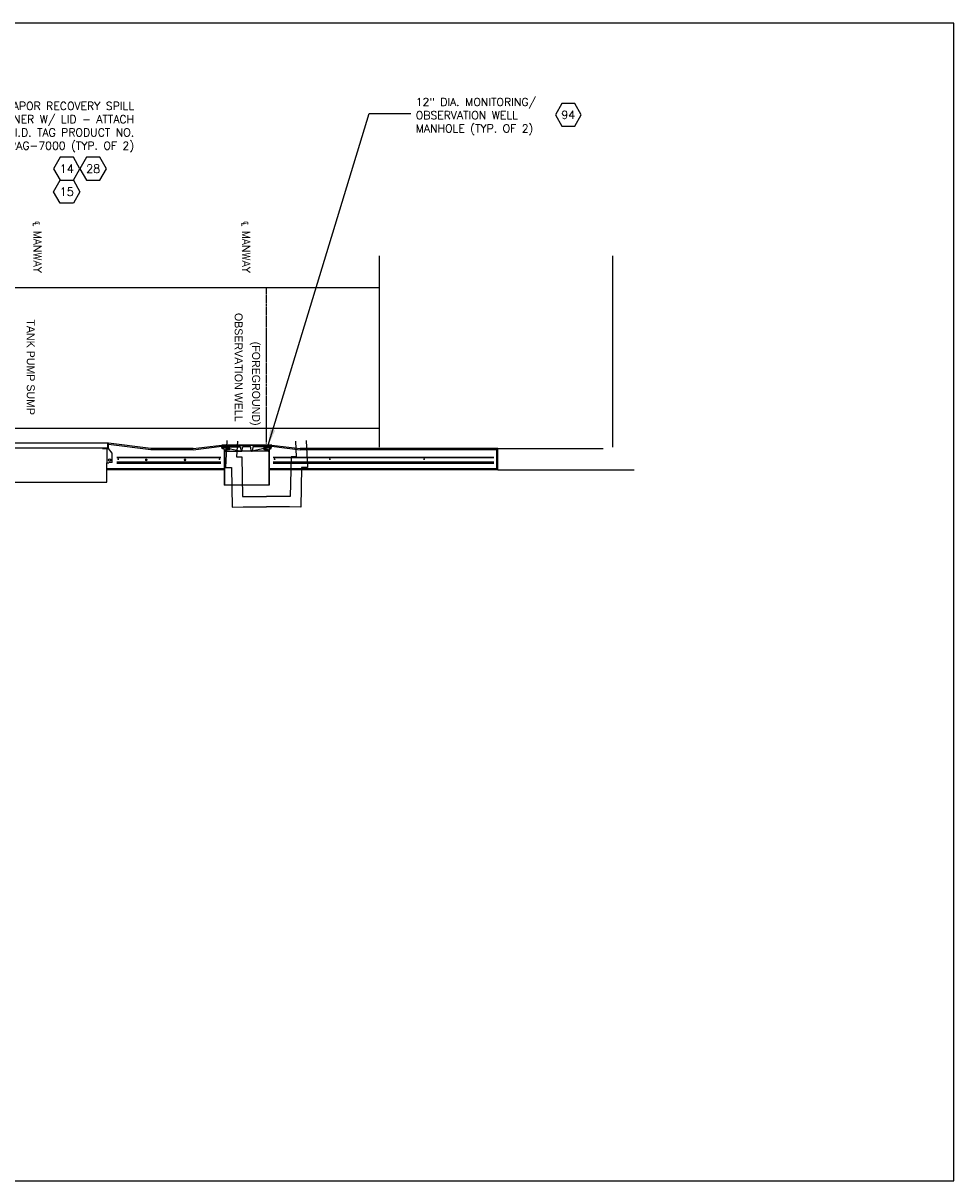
# Model space of a CAD drawing. Extents: x 2360 to 5106, y -824 to 622.
# Tile 123 of 124: x 3729 to 3992, y 294 to 622. Entities that reach past the tile are written whole.
import ezdxf
from ezdxf.enums import TextEntityAlignment as Align

# ---------------------------------------------------------------- set-up
doc = ezdxf.new("R2010")
doc.units = 0
doc.header["$MEASUREMENT"] = 0
for name, pattern in [('CENTER1', [0.6625, 0.5, -0.075, 0.0125, -0.075]), ('HIDDEN', [0.375, 0.25, -0.125]), ('TANK-SLAB$0$DASHED', [0.75, 0.5, -0.25])]:
    doc.linetypes.add(name, pattern=pattern)
doc.layers.get('0').update_dxf_attribs({"linetype": 'CONTINUOUS'})
doc.layers.get('DEFPOINTS').update_dxf_attribs({"linetype": 'CONTINUOUS'})
for name, color, linetype in [('FREEZE-OUTLINE-TITLES', 60, 'CONTINUOUS'), ('HATCH-CONCRETE', 2, 'CONTINUOUS'), ('REBAR', 4, 'TANK-SLAB$0$DASHED'), ('TANK-MANHOLE', 2, 'CONTINUOUS'), ('TANK-SLAB', 6, 'CONTINUOUS'), ('TEXT', 3, 'CONTINUOUS')]:
    doc.layers.add(name, color=color, linetype=linetype)
doc.styles.add('SIMPFRAC', font='simpfrac')
doc.styles.add('SIMPLEX', font='simplex')
doc.styles.add('TANK-SLAB$0$SIMPLEX', font='simplex')
doc.dimstyles.new('DIM48', dxfattribs={"dimscale": 48, "dimtxt": 0.09375, "dimasz": 0.09375, "dimexe": 0.0625, "dimexo": 0.0625, "dimgap": 0.0625, "dimtad": 1, "dimdec": 4, "dimzin": 3, "dimdsep": 46, "dimlunit": 4, "dimtxsty": 'SIMPLEX', "dimcen": 0, "dimclrd": 3, "dimclre": 3, "dimclrt": 3, "dimadec": 0, "dimazin": 0, "dimtfac": 1, "dimtdec": 4, "dimtofl": 0, "dimtmove": 2, "dimatfit": 3, "dimfxl": 1, "dimfrac": 2, "dimtolj": 1, "dimtzin": 3, "dimarcsym": 0})

# ---------------------------------------------------------------- blocks, each defined once
blk = doc.blocks.new('TANK-SLAB$0$HEX')
at = {"color": 3}
blk.add_lwpolyline([(-0.058, 0.1), (-0.115, 0), (-0.058, -0.1), (0.058, -0.1), (0.115, 0), (0.058, 0.1)], close=True, dxfattribs=at)
at = {"color": 3, "style": 'TANK-SLAB$0$SIMPLEX'}
blk.add_attdef('D#', text='', height=0.08, dxfattribs=at).set_placement((0, 0), align=Align.MIDDLE)

msp = doc.modelspace()

# ---------------------------------------------------------------- hatches: boundary and pattern name
at = {"layer": 'TANK-MANHOLE'}
h = msp.add_hatch(dxfattribs=at)
h.set_pattern_fill('LINE', color=1, scale=4, angle=225, style=0)
h.set_pattern_definition([(315, (3404.13237, 373.92165), (-0.3535534, -0.3535534), [])])
h.paths.add_polyline_path([(3786.25339, 502.38571), (3786.33536, 502.24401, 0.269129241), (3786.41725, 502.19678), (3786.46872, 502.19678), (3786.46872, 502.13426), (3786.56319, 502.13426), (3786.63404, 502.06341), (3786.63404, 501.85086), (3786.477, 501.85086, -0.197143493), (3786.41116, 501.87787), (3786.30679, 501.98083, 0.197143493), (3786.24095, 502.00784), (3786.24089, 502.00784), (3785.90362, 502.00784, 0.001531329), (3785.90323, 502.00784), (3785.55447, 502.00784, -0.315060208), (3785.37833, 502.13106), (3785.30872, 502.32181), (3785.30316, 502.38571)])

# ---------------------------------------------------------------- linework, layer by layer
at = {"layer": 'DEFPOINTS'}
for p, q in [((3829.67305, 501.90712), (3829.67305, 556.068)), ((3895.67305, 501.90712), (3895.67305, 556.068)), ((3212.91667, 547.0545), (3829.67305, 547.0545)), ((3212.91667, 507.27099), (3829.67305, 507.27099))]:
    msp.add_line(p, q, dxfattribs=at)
at = {"layer": 'DEFPOINTS', "linetype": 'CENTER1', "ltscale": 0.5}
msp.add_lwpolyline([(3797.67305, 502.90712), (3797.67305, 547.04714)], dxfattribs=at)
at = {"layer": 'DEFPOINTS'}
for points in [[(3786.46373, 503.75979), (3786.06375, 496.12759), (3787.76585, 496.12759), (3787.98121, 484.90959), (3791.10809, 484.96962), (3797.67305, 484.96962)], [(3808.88236, 503.75979), (3809.28235, 496.12759), (3807.58025, 496.12759), (3807.36488, 484.90959), (3804.238, 484.96962), (3797.67305, 484.96962)]]:
    msp.add_lwpolyline(points, dxfattribs=at)
at = {"layer": 'DEFPOINTS', "elevation": -48}
for points in [[(3789.45962, 503.60278), (3789.22509, 499.12759), (3790.7088, 499.12759), (3790.92308, 487.96662), (3791.0793, 487.96962), (3797.67305, 487.96962)], [(3805.88647, 503.60278), (3806.12101, 499.12759), (3804.63729, 499.12759), (3804.42302, 487.96662), (3804.2668, 487.96962), (3797.67305, 487.96962)]]:
    msp.add_lwpolyline(points, dxfattribs=at)
at = {"layer": 'FREEZE-OUTLINE-TITLES', "color": 60, "linetype": 'Continuous'}
msp.add_lwpolyline([(3992.18868, 621.90712), (2876.18868, 621.90712), (2876.18868, 294.21628), (3992.18868, 294.21628)], close=True, dxfattribs=at)
at = {"layer": 'HATCH-CONCRETE', "color": 2}
for p, q in [((3863.14619, 495.47875), (3863.14619, 501.4788)), ((3862.83369, 495.79125), (3862.83369, 501.1663))]:
    msp.add_line(p, q, dxfattribs=at)
at = {"layer": 'REBAR', "linetype": 'HIDDEN', "const_width": 0.5}
for points in [[(3755.32728, 498.97139), (3784.80561, 498.97139)], [(3799.51861, 498.97139), (3862.08815, 498.97139)]]:
    msp.add_lwpolyline(points, dxfattribs=at)
at = {"layer": 'REBAR'}
for points, const_width in [([(3755.61561, 498.47139, 1), (3755.86561, 498.47139, 1)], 0.25), ([(3763.47922, 498.29581, 1), (3763.85422, 498.29581, 1)], 0.375), ([(3774.43881, 498.29581, 1), (3774.81381, 498.29581, 1)], 0.375), ([(3784.26222, 498.47139, 1), (3784.51222, 498.47139, 1)], 0.25), ([(3799.87033, 498.47139, 1), (3800.12033, 498.47139, 1)], 0.25), ([(3815.51438, 498.47139, 1), (3815.76438, 498.47139, 1)], 0.25), ([(3842.15974, 498.47139, 1), (3842.40974, 498.47139, 1)], 0.25)]:
    msp.add_lwpolyline(points, format="xyb", close=True, dxfattribs=dict(at, const_width=const_width))
at = {"layer": 'REBAR', "const_width": 0.75}
for points in [[(3755.32728, 497.53689), (3784.80561, 497.53689)], [(3799.51861, 497.53689), (3862.11102, 497.53689)]]:
    msp.add_lwpolyline(points, dxfattribs=at)
at = {"layer": 'TANK-MANHOLE', "color": 1, "linetype": 'Continuous'}
for p, q in [((3752.96675, 502.97875), (3713.46675, 502.97875)), ((3715.01362, 501.66625), (3751.41987, 501.66625)), ((3751.29487, 501.47876), (3751.29487, 501.54125)), ((3751.29487, 501.47876), (3752.96675, 501.47876)), ((3751.41987, 501.66625), (3752.65425, 501.66625)), ((3752.3105, 501.47876), (3752.5605, 501.47876)), ((3752.8105, 501.47876), (3752.3105, 501.47876)), ((3752.52925, 501.47876), (3752.52925, 497.47876)), ((3752.77925, 501.79125), (3752.77925, 502.85375)), ((3752.96675, 502.97875), (3752.90425, 502.97875)), ((3752.96675, 502.97875), (3752.90425, 502.97875)), ((3752.96675, 501.47876), (3752.96675, 502.97879)), ((3754.02925, 500.22876), (3752.96675, 501.47876)), ((3798.97026, 502.47879), (3785.09813, 502.47879)), ((3785.30316, 502.38571), (3786.25339, 502.38571)), ((3785.30872, 502.32181), (3785.30316, 502.38571)), ((3785.37833, 502.13106), (3785.30872, 502.32181)), ((3785.55447, 502.00784), (3786.24095, 502.00784)), ((3785.9811, 502.00784), (3785.90331, 502.00784)), ((3786.25339, 502.38571), (3792.06446, 502.38571)), ((3786.41116, 501.87787), (3786.30679, 501.98083)), ((3786.46872, 502.19678), (3786.46872, 502.13426)), ((3786.46872, 502.19678), (3786.46872, 502.13426)), ((3787.16056, 502.13426), (3786.46872, 502.13426)), ((3787.16056, 502.13426), (3786.46872, 502.13426)), ((3786.477, 501.85086), (3786.81464, 501.85086)), ((3786.52429, 502.38571), (3786.57847, 502.41627)), ((3786.52429, 502.19678), (3786.52429, 502.38571)), ((3787.10638, 502.19678), (3786.52429, 502.19678)), ((3786.63404, 502.06341), (3786.56319, 502.13426)), ((3786.63404, 502.06341), (3786.56319, 502.13426)), ((3787.0522, 502.41627), (3786.57847, 502.41627)), ((3786.99663, 502.06341), (3786.63404, 502.06341)), ((3786.99663, 502.06341), (3786.63404, 502.06341)), ((3786.63404, 502.06341), (3786.63404, 501.85086)), ((3786.63404, 502.06341), (3786.63404, 501.85086)), ((3786.65766, 502.19678), (3786.65766, 501.18958)), ((3786.67016, 502.19678), (3786.67016, 502.38571)), ((3786.81464, 502.22456), (3786.81464, 502.13148)), ((3787.15368, 501.85086), (3786.81464, 501.85086)), ((3786.95495, 501.85086), (3786.97579, 501.60774)), ((3786.96051, 502.19678), (3786.96051, 502.38571)), ((3786.97302, 502.19678), (3786.97302, 501.18958)), ((3787.06748, 502.13426), (3786.99663, 502.06341)), ((3787.06748, 502.13426), (3786.99663, 502.06341)), ((3786.99663, 502.06341), (3786.99663, 501.85086)), ((3786.99663, 502.06341), (3786.99663, 501.85086)), ((3787.10638, 502.38571), (3787.0522, 502.41627)), ((3787.07721, 501.49521), (3790.59808, 500.75115)), ((3787.10638, 502.19678), (3787.10638, 502.38571)), ((3787.21392, 502.19678), (3787.10638, 502.19678)), ((3787.16056, 502.19678), (3787.16056, 502.13426)), ((3787.16056, 502.19678), (3787.16056, 502.13426)), ((3787.21997, 501.87832), (3787.32204, 501.98038)), ((3787.29507, 502.24358), (3787.37728, 502.38571)), ((3787.38833, 502.00784), (3790.10372, 502.00784)), ((3790.35231, 501.78436), (3790.44785, 500.88887)), ((3790.78576, 500.88745), (3790.88145, 501.78436)), ((3792.99888, 502.00784), (3791.13004, 502.00784)), ((3798.82437, 502.38571), (3792.06446, 502.38571)), ((3798.82437, 502.38571), (3792.06446, 502.38571)), ((3793.34326, 500.88647), (3793.24747, 501.78436)), ((3797.05171, 501.49521), (3793.53098, 500.75018)), ((3793.7766, 501.78436), (3793.68106, 500.88887)), ((3796.73919, 502.00784), (3794.02519, 502.00784)), ((3796.83211, 502.24418), (3796.75163, 502.38571)), ((3796.9094, 501.87787), (3796.80503, 501.98083)), ((3797.71216, 502.19678), (3796.91361, 502.19678)), ((3796.96697, 502.19678), (3796.96697, 502.13426)), ((3796.96697, 502.13426), (3797.6588, 502.13426)), ((3797.65192, 501.85086), (3796.97524, 501.85086)), ((3797.02253, 502.38571), (3797.07671, 502.41627)), ((3797.02253, 502.19678), (3797.02253, 502.38571)), ((3797.06143, 502.13426), (3797.13228, 502.06341)), ((3797.07671, 502.41627), (3797.55044, 502.41627)), ((3797.13228, 502.06341), (3797.13228, 501.85086)), ((3797.13228, 502.06341), (3797.49487, 502.06341)), ((3797.17396, 501.85086), (3797.15312, 501.60774)), ((3797.1559, 502.19678), (3797.1559, 501.18958)), ((3797.1684, 502.19678), (3797.1684, 502.38571)), ((3797.45875, 502.19678), (3797.45875, 502.38571)), ((3797.46987, 502.19678), (3797.46987, 501.18958)), ((3797.49487, 502.06341), (3797.56433, 502.13426)), ((3797.49487, 502.06341), (3797.49487, 501.85086)), ((3797.60323, 502.38571), (3797.55044, 502.41627)), ((3797.60323, 502.19678), (3797.60323, 502.38571)), ((3797.6588, 502.19678), (3797.6588, 502.13426)), ((3797.71821, 501.87832), (3797.82028, 501.98038)), ((3797.71854, 501.87864), (3797.81995, 501.98005)), ((3797.79331, 502.24358), (3797.87552, 502.38571)), ((3798.57306, 502.00784), (3797.88657, 502.00784)), ((3798.74919, 502.13106), (3798.81881, 502.32181)), ((3798.81881, 502.32181), (3798.82437, 502.38571)), ((3754.02925, 497.50432), (3754.02925, 500.22876)), ((3785.76577, 501.23543), (3785.71854, 501.23543)), ((3785.71854, 501.23543), (3785.71854, 491.16768)), ((3785.76577, 501.2521), (3785.76577, 491.16768)), ((3785.94776, 500.7492), (3790.6041, 500.7492)), ((3786.97302, 501.18958), (3786.65766, 501.18958)), ((3786.65766, 501.18958), (3786.72017, 501.12707)), ((3786.90911, 501.12707), (3786.72017, 501.12707)), ((3786.97302, 501.18958), (3786.90911, 501.12707)), ((3793.5257, 500.7492), (3790.60322, 500.7492)), ((3798.18115, 500.7492), (3793.52633, 500.7492)), ((3797.1559, 501.18958), (3797.46987, 501.18958)), ((3797.1559, 501.18958), (3797.21842, 501.12707)), ((3797.21842, 501.12707), (3797.40735, 501.12707)), ((3797.46987, 501.18958), (3797.40735, 501.12707)), ((3798.36175, 501.2521), (3798.36175, 491.16768)), ((3798.36175, 501.23543), (3798.41038, 501.23543)), ((3798.41038, 501.23543), (3798.41038, 491.16768)), ((3752.52925, 497.47876), (3753.02925, 497.47876)), ((3752.52925, 491.97875), (3752.52925, 497.47876)), ((3754.02925, 497.50432), (3753.02925, 497.50432)), ((3753.02925, 497.50432), (3753.02925, 497.47876)), ((3713.90425, 491.97875), (3752.52925, 491.97875)), ((3798.41038, 491.16768), (3785.71854, 491.16768))]:
    msp.add_line(p, q, dxfattribs=at)
for points in [[(3785.83664, 501.19494, 0.389385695), (3785.77437, 501.2521), (3785.71993, 501.2521), (3785.71435, 501.35248, 0.398053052), (3785.62075, 501.44103), (3785.27806, 501.44103, -0.349333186), (3785.15625, 501.53797), (3784.93946, 502.47879), (3785.09813, 502.47879, -0.348853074), (3785.21989, 502.38207), (3785.36318, 501.76503, 0.348853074), (3785.4545, 501.69248), (3785.73799, 501.69248, 0.399535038), (3785.83239, 501.78151), (3785.84079, 501.9481, -0.399535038), (3785.90323, 502.00784), (3785.98257, 502.00784, -0.399230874), (3786.04499, 501.94855), (3786.06446, 501.57023), (3786.56319, 501.57023), (3786.68405, 501.44798), (3786.68405, 501.19236), (3786.16294, 501.19236, 0.39889653), (3786.03812, 501.07393), (3786.02414, 500.80841, -0.39889653), (3785.96173, 500.7492), (3785.93222, 500.7492, -0.389385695), (3785.86995, 500.80636)], [(3787.28138, 501.37069), (3787.29115, 501.57023), (3787.07582, 501.57023), (3786.95356, 501.44798), (3786.95356, 501.19236), (3787.0941, 501.19236, 0.399958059)], [(3796.84754, 501.37069), (3796.83777, 501.57023), (3797.0531, 501.57023), (3797.17535, 501.44798), (3797.17535, 501.19236), (3797.03481, 501.19236, -0.399958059)], [(3798.29227, 501.19494, -0.389385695), (3798.35454, 501.2521), (3798.40899, 501.2521), (3798.41456, 501.35248, -0.398053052), (3798.50817, 501.44103), (3798.85086, 501.44103, 0.349333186), (3798.97267, 501.53797), (3799.18946, 502.47879), (3799.03079, 502.47879, 0.348853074), (3798.90903, 502.38207), (3798.76573, 501.76503, -0.348853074), (3798.67441, 501.69248), (3798.39093, 501.69248, -0.399535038), (3798.29652, 501.78151), (3798.28812, 501.9481, 0.399535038), (3798.22568, 502.00784), (3798.14635, 502.00784, 0.399230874), (3798.08393, 501.94855), (3798.06446, 501.57023), (3797.56572, 501.57023), (3797.44486, 501.44798), (3797.44486, 501.19236), (3797.96597, 501.19236, -0.39889653), (3798.0908, 501.07393), (3798.10477, 500.80841, 0.39889653), (3798.16719, 500.7492), (3798.19669, 500.7492, 0.389385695), (3798.25897, 500.80636)]]:
    msp.add_lwpolyline(points, format="xyb", close=True, dxfattribs=at)
msp.add_lwpolyline([(3786.52429, 502.19678), (3786.41676, 502.19678, -0.267731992), (3786.33536, 502.24401), (3786.25339, 502.38571)], format="xyb", dxfattribs=at)
for centre, radius in [((3786.62293, 502.16065), 0.03473), ((3787.00774, 502.16065), 0.03473), ((3797.12117, 502.16065), 0.03473), ((3797.50599, 502.16065), 0.03473), ((3753.27925, 498.22875), 0.3125)]:
    msp.add_circle(centre, radius, dxfattribs=at)
for centre, radius, start, end in [((3751.41987, 501.54125), 0.125, 90, 180), ((3752.65425, 501.79125), 0.125, 270, 0), ((3752.90425, 502.85375), 0.125, 90, 180), ((3785.55447, 502.19534), 0.1875, 200.0497379, 270), ((3785.58656, 501.85086), 0.18755, 118.2720361, 180), ((3785.58656, 501.85086), 0.18755, 180, 236.4271016), ((3785.65047, 501.85086), 0.18755, 0, 56.4271016), ((3785.65047, 501.85086), 0.18755, 303.5728984, 0), ((3786.24095, 501.91409), 0.09375, 45.3900984, 90), ((3786.477, 501.94461), 0.09375, 225.3900984, 270), ((3786.59653, 502.27874), 0.12781, 55.6196553, 124.3803447), ((3786.81464, 501.92726), 0.48067, 72.5076755, 107.4923245), ((3787.03275, 502.27874), 0.12781, 55.6196553, 124.3803447), ((3787.10082, 501.61886), 0.12503, 184.4473849, 259.0661832), ((3787.15368, 501.94461), 0.09375, 270, 315), ((3787.21392, 502.29053), 0.09375, 270, 329.9535533), ((3787.38833, 501.91409), 0.09375, 90, 135), ((3790.10372, 501.75784), 0.25, 6.0896954, 90), ((3791.13004, 501.75784), 0.25, 90, 173.9103046), ((3792.99888, 501.75784), 0.25, 6.0896954, 90), ((3794.02519, 501.75784), 0.25, 90, 173.9103046), ((3796.73919, 501.91409), 0.09375, 45.3900984, 90), ((3796.91361, 502.29053), 0.09375, 209.6239789, 270), ((3796.97524, 501.94461), 0.09375, 225.3900984, 270), ((3797.09477, 502.27874), 0.12781, 55.6196553, 124.3803447), ((3797.0267, 501.61886), 0.12503, 280.9338168, 355.5526151), ((3797.31288, 501.92726), 0.48067, 72.5076755, 107.4923245), ((3797.53099, 502.27874), 0.12781, 55.6196553, 124.3803447), ((3797.65192, 501.94461), 0.09375, 270, 314.9997287), ((3797.71216, 502.29053), 0.09375, 270, 329.9535533), ((3797.88657, 501.91409), 0.09375, 90, 134.9997287), ((3798.47845, 501.85086), 0.18755, 123.5728984, 180), ((3798.47845, 501.85086), 0.18755, 180, 236.4271016), ((3798.57306, 502.19534), 0.1875, 270, 339.949752), ((3798.54096, 501.85086), 0.18755, 0, 61.7279639), ((3798.54096, 501.85086), 0.18755, 303.5728984, 0), ((3790.60322, 500.90545), 0.15625, 186.0896954, 270), ((3790.62826, 501.00064), 0.25145, 259.1264796, 270), ((3790.63039, 500.90402), 0.15625, 258.0672957, 353.9103046), ((3793.49863, 500.90304), 0.15625, 186.0896954, 281.9483055), ((3793.50397, 501.00064), 0.25145, 270, 280.8735204), ((3793.5257, 500.90545), 0.15625, 270, 353.9103046)]:
    msp.add_arc(centre, radius, start, end, dxfattribs=at)
at = {"layer": 'TANK-SLAB', "color": 2, "linetype": 'Continuous'}
for p, q in [((3764.96716, 501.4787), (3752.96675, 502.97875)), ((3764.94771, 501.1662), (3752.96675, 502.66382)), ((3776.93893, 501.47872), (3764.96708, 501.47871)), ((3776.93893, 501.47872), (3784.93946, 502.47879)), ((3776.95838, 501.16622), (3785.00999, 502.17268)), ((3799.11848, 502.17273), (3807.17032, 501.16625)), ((3799.18946, 502.47879), (3807.18946, 501.47879)), ((3863.14619, 501.4788), (3807.18978, 501.47875)), ((3852.92781, 501.47879), (3831.20475, 501.47879)), ((3776.95838, 501.16622), (3764.94762, 501.16621)), ((3862.83369, 501.1663), (3807.17032, 501.16625)), ((3852.94726, 501.16629), (3831.1853, 501.16629)), ((3785.76577, 495.79125), (3752.52925, 495.79125)), ((3785.76577, 495.47875), (3752.52925, 495.47875)), ((3862.83369, 495.79125), (3798.36175, 495.79125)), ((3863.14619, 495.47875), (3798.36175, 495.47875))]:
    msp.add_line(p, q, dxfattribs=at)
at = {"layer": 'TANK-SLAB', "color": 253, "linetype": 'Continuous'}
for p, q in [((3863.1462, 501.4788), (3892.91108, 501.47875)), ((3863.1462, 495.47875), (3901.73911, 495.47875))]:
    msp.add_line(p, q, dxfattribs=at)

# ---------------------------------------------------------------- block references
at = {"layer": 'TEXT'}
ref = msp.add_blockref('TANK-SLAB$0$HEX', (3883.08636, 595.97448), dxfattribs=dict(at, xscale=31.79059890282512, yscale=31.79059890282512, zscale=31.79059890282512))
ref.add_attrib('D#', '94', dxfattribs={"layer": '0', "height": 2.311875, "style": 'TANK-SLAB$0$SIMPLEX'}).set_placement((3883.08636, 595.97448), align=Align.MIDDLE)
ref = msp.add_blockref('TANK-SLAB$0$HEX', (3741.14839, 580.70424), dxfattribs=dict(at, xscale=32.48674340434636, yscale=32.48674340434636, zscale=32.48674340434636))
ref.add_attrib('D#', '14', dxfattribs={"layer": '0', "height": 2.3625, "style": 'TANK-SLAB$0$SIMPLEX'}).set_placement((3741.14839, 580.70424), align=Align.MIDDLE)
ref = msp.add_blockref('TANK-SLAB$0$HEX', (3748.65088, 580.70424), dxfattribs=dict(at, xscale=32.48674340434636, yscale=32.48674340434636, zscale=32.48674340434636))
ref.add_attrib('D#', '28', dxfattribs={"layer": '0', "height": 2.3625, "style": 'TANK-SLAB$0$SIMPLEX'}).set_placement((3748.65088, 580.70424), align=Align.MIDDLE)
ref = msp.add_blockref('TANK-SLAB$0$HEX', (3741.14839, 574.2069), dxfattribs=dict(at, xscale=-32.48674340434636, yscale=32.48674340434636, zscale=32.48674340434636))
ref.add_attrib('D#', '15', dxfattribs={"layer": '0', "height": 2.3625, "style": 'TANK-SLAB$0$SIMPLEX'}).set_placement((3741.14839, 574.2069), align=Align.MIDDLE)

# ---------------------------------------------------------------- texts
at = {"layer": 'TEXT', "linetype": 'Continuous', "style": 'SIMPFRAC'}
for s, p in [('TANK PUMP SUMP', (3729.86204, 538.06178)), ('OBSERVATION WELL', (3788.67948, 539.88328, 48)), ('(FOREGROUND)', (3793.62974, 531.74042, 48))]:
    msp.add_text(s, height=2.25, rotation=270, dxfattribs=at).set_placement(p)
at = {"layer": 'TEXT', "char_height": 2.25, "style": 'SIMPLEX'}
for s, insert, width, attachment_point in [('12" DIA. MONITORING/\\POBSERVATION WELL MANHOLE (TYP. OF 2)', (3839.9208, 600.71797), 38.8536796, 1), ('VAPOR RECOVERY SPILL CONTAINER W/ LID - ATTACH OPW I.D. TAG PRODUCT NO. 1TRAG-7000 (TYP. OF 2)', (3760.22846, 599.59779), 52.9500821, 3)]:
    msp.add_mtext(s, dxfattribs=dict(at, insert=insert, width=width, attachment_point=attachment_point))
at = {"layer": 'TEXT', "char_height": 2.25, "width": 19.5190601, "attachment_point": 9, "rotation": 270, "style": 'SIMPLEX'}
for insert in [(3731.55505, 551.21793), (3790.5866, 551.21799, 48)]:
    msp.add_mtext('℄ MANWAY', dxfattribs=dict(at, insert=insert))

# ---------------------------------------------------------------- leaders
at = {"layer": 'TEXT'}
msp.add_leader([(3798.14635, 502.48084), (3826.71587, 596.37341), (3838.54586, 596.37341)], dimstyle='DIM48', override={"dimgap": 0.0625, "dimtad": 0}, dxfattribs=at)

doc.saveas('drawing.dxf')
